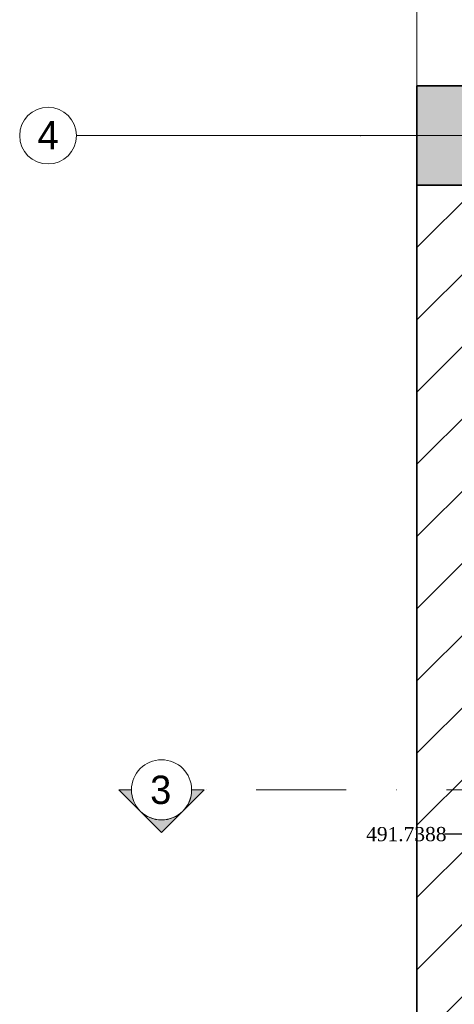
# Model space of a CAD drawing. Header units: inches. Extents: x -78787 to 29484, y -9517 to 23232.
# Tile 91 of 256: x -23244 to -21712, y 8581 to 12052. Entities that reach past the tile are written whole.
import ezdxf
from ezdxf.enums import TextEntityAlignment as Align

# ---------------------------------------------------------------- set-up
doc = ezdxf.new("R2010")
doc.units = ezdxf.units.IN
doc.header["$MEASUREMENT"] = 0
doc.set_wipeout_variables(frame=1)
for name, pattern in [('Dot & Dashed', [670.277762, 317.5, -176.388889, 0, -176.388874]), ('Hidden', [317.5, 211.666667, -105.833333]), ('Wipeout_Contour', [1000, 0, -1000])]:
    doc.linetypes.add(name, pattern=pattern)
for name, color, linetype in [('- განათება', 7, 'Continuous'), ('Marker - Section', 7, 'Continuous'), ('New_Structural - Bearing', 7, 'Continuous'), ('Structural - Bearing', 7, 'Continuous'), ('Structural - Grid', 7, 'Continuous')]:
    doc.layers.add(name, color=color, linetype=linetype)
for name, color, linetype, lineweight, true_color in [('Marker - Section_Pen_No__108', 7, 'Continuous', 13, 0xfd8379), ('Structural - Bearing_Pen_No__102', 7, 'Continuous', 13, 0xcccccc), ('Structural - Bearing_Pen_No__161', 7, 'Continuous', 13, 0x6a6a6a), ('Structural - Bearing_Pen_No__28', 7, 'Continuous', 35, 0xa80f02), ('Structural - Grid_Pen_No__81', 7, 'Continuous', 20, 0x6a6a6a)]:
    doc.layers.add(name, color=color, linetype=linetype, lineweight=lineweight, true_color=true_color)
for name, color, linetype, lineweight in [('New_Structural - Bearing_Pen_No__1', 7, 'Continuous', 13), ('Structural - Bearing_Pen_No__1', 7, 'Continuous', 13), ('Structural - Bearing_Pen_No__20', 1, 'Continuous', 0), ('Structural - Bearing_Pen_No__27', 7, 'Continuous', 35)]:
    doc.layers.add(name, color=color, linetype=linetype, lineweight=lineweight)
doc.styles.add('GENERATED_STYLE_2', font='txt')
doc.styles.get("Standard").update_dxf_attribs({"font": 'arial.ttf'})
doc.dimstyles.get("Standard").update_dxf_attribs({"dimtxt": 0.18, "dimasz": 0.18, "dimexe": 0.18, "dimexo": 0.0625, "dimgap": 0.09, "dimtad": 0, "dimtih": 1, "dimtoh": 1, "dimdec": 4, "dimzin": 0, "dimdsep": 46, "dimtxsty": 'Standard', "dimcen": 0.09, "dimadec": 0, "dimazin": 0, "dimtfac": 1, "dimtdec": 4, "dimtofl": 0, "dimtmove": 0, "dimatfit": 3, "dimfxl": 1, "dimtolj": 1, "dimtzin": 0, "dimarcsym": 0})

# ---------------------------------------------------------------- blocks, each defined once
blk = doc.blocks.new('Slab_1', base_point=(-47183.8, 14488))
at = {"layer": 'Structural - Bearing_Pen_No__1', "color": 7, "linetype": 'Continuous', "lineweight": 13, "flags": 128}
blk.add_lwpolyline([(-47183.8, 14488), (1166.2, 14488), (1166.2, 32488), (-317.2, 32488), (-317.2, 39238), (-26465.1, 39238), (-29183.8, 32838), (-47183.8, 32838)], close=True, dxfattribs=at)
blk = doc.blocks.new('Slab_50', base_point=(-29183.8, 32838))
at = {"layer": 'New_Structural - Bearing_Pen_No__1', "color": 7, "linetype": 'Continuous', "lineweight": 13, "flags": 128}
blk.add_lwpolyline([(-29183.8, 32838), (-26465.1, 39238), (-47183.8, 39238), (-47183.8, 32838)], close=True, dxfattribs=at)
blk = doc.blocks.new('Wall_27', base_point=(-47183.8, 26488))
at = {"layer": 'Structural - Bearing', "linetype": 'Continuous', "lineweight": 0, "true_color": 0x000000}
h = blk.add_hatch(dxfattribs=at)
h.set_pattern_fill('MASONRY_BLOCK', color=18, style=0, pattern_type=2)
h.set_pattern_definition([(45, (0, 0), (-127.2792, 127.2792), [])])
h.paths.add_polyline_path([(-47183.8, 26838), (-46983.8, 26838), (-46983.8, 32488), (-47183.8, 32488)])
at = {"layer": 'Structural - Bearing_Pen_No__27', "color": 7, "linetype": 'Continuous', "lineweight": 35, "flags": 128}
blk.add_lwpolyline([(-47183.8, 32488), (-47183.8, 26838)], dxfattribs=at)
blk = doc.blocks.new('Column_2', base_point=(-47008.8, 32663))
at = {"layer": 'Structural - Bearing_Pen_No__161', "linetype": 'Continuous', "lineweight": 0, "true_color": 0x6a6a6a}
blk.add_hatch(color=251, dxfattribs=at).paths.add_polyline_path([(-46833.8, 32488), (-46833.8, 32838), (-47183.8, 32838), (-47183.8, 32488)])
at = {"layer": 'Structural - Bearing_Pen_No__20', "color": 1, "linetype": 'Continuous', "lineweight": 0}
for p, q in [((-47008.8, 32743), (-47008.8, 32918)), ((-47088.8, 32663), (-47263.8, 32663)), ((-46928.8, 32663), (-46753.8, 32663)), ((-47008.8, 32583), (-47008.8, 32408))]:
    blk.add_line(p, q, dxfattribs=at)
blk.add_point((-47008.8, 32663), dxfattribs=at)
at = {"layer": 'Structural - Bearing_Pen_No__28', "color": 14, "linetype": 'Continuous', "lineweight": 35, "true_color": 0xa80f02, "flags": 128}
blk.add_lwpolyline([(-46833.8, 32488), (-46833.8, 32838), (-47183.8, 32838), (-47183.8, 32488)], close=True, dxfattribs=at)
blk = doc.blocks.new('Standard grid marker')
at = {"layer": 'Structural - Grid_Pen_No__81', "color": 251, "linetype": 'Continuous', "lineweight": 20, "true_color": 0x6a6a6a}
for p, q in [((1000, 0), (51328.1, 0)), ((51328.1, 0), (52328.1, 0))]:
    blk.add_line(p, q, dxfattribs=at)
blk.add_circle((52428.1, 0), 100, dxfattribs=at)
blk.add_point((51328.1, 0), dxfattribs=at)
blk.add_point((51328.1, 0), dxfattribs=at)
at = {"layer": 'Structural - Grid_Pen_No__81', "color": 251, "lineweight": 20, "true_color": 0x6a6a6a, "style": 'GENERATED_STYLE_2'}
for tag, p in [('AC_MarkerText_1_0', (-100, -144)), ('AC_MarkerText_1_1', (52428.1, -144))]:
    blk.add_attdef(tag, text='', height=100, rotation=180, dxfattribs=at).set_placement(p, align=Align.TOP_CENTER)
blk = doc.blocks.new('Beam_9', base_point=(-47008.8, 14663))
at = {"layer": 'Structural - Bearing_Pen_No__102', "color": 254, "linetype": 'Hidden', "lineweight": 13, "true_color": 0xcccccc}
blk.add_line((-47183.8, 14488), (-47183.8, 32838), dxfattribs=at)
blk = doc.blocks.new('Beam_13', base_point=(-47008.8, 32663))
at = {"layer": 'Structural - Bearing_Pen_No__102', "color": 254, "linetype": 'Hidden', "lineweight": 13, "true_color": 0xcccccc}
blk.add_line((-47183.8, 32838), (-23183.8, 32838), dxfattribs=at)
blk = doc.blocks.new('Cutting Plane_2', base_point=(3944.3, 35559.3))
at = {"layer": 'Marker - Section_Pen_No__108', "color": 11, "linetype": 'Dot & Dashed', "lineweight": 13, "true_color": 0xfd8379}
blk.add_line((-19947.3, 30356.7), (-47933.8, 30356.7), dxfattribs=at)
at = {"color": 254, "linetype": 'Wipeout_Contour', "lineweight": 0, "ltscale": 1023562.793280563}
blk.add_wipeout([(-47977.7, 30356.7), (-47977.7, 30356.7), (-47988.2, 30402.7), (-48017.7, 30439.6), (-48060.2, 30460.1), (-48107.4, 30460.1), (-48149.9, 30439.6), (-48179.4, 30402.7), (-48189.9, 30356.7), (-48189.9, 30356.7), (-48189.9, 30356.7), (-48179.4, 30310.6), (-48149.9, 30273.7), (-48107.4, 30253.3), (-48060.2, 30253.3), (-48017.7, 30273.7), (-47988.2, 30310.6)], dxfattribs=at).dxf.layer = 'Marker - Section'
at = {"layer": 'Marker - Section_Pen_No__108', "linetype": 'Continuous', "lineweight": 13, "true_color": 0xfd8379}
for points in [[(-48233.8, 30356.7), (-48158.8, 30281.7, -0.198912), (-48189.9, 30356.7)], [(-47933.8, 30356.7), (-47977.7, 30356.7, -0.198912), (-48008.8, 30281.7)], [(-48158.8, 30281.7), (-48083.8, 30206.7), (-48008.8, 30281.7, -0.414214)]]:
    blk.add_hatch(color=11, dxfattribs=at).paths.add_polyline_path(points)
at = {"layer": 'Marker - Section_Pen_No__108', "color": 11, "linetype": 'Continuous', "lineweight": 13, "true_color": 0xfd8379, "flags": 128}
for points in [[(-48233.8, 30356.7), (-48189.9, 30356.7, 0.198912), (-48158.8, 30281.7)], [(-47933.8, 30356.7), (-47977.7, 30356.7, -0.198912), (-48008.8, 30281.7)], [(-48158.8, 30281.7, 0.414214), (-48008.8, 30281.7), (-48083.8, 30206.7)]]:
    blk.add_lwpolyline(points, format="xyb", close=True, dxfattribs=at)
at = {"layer": 'Marker - Section_Pen_No__108', "color": 11, "linetype": 'Continuous', "lineweight": 13, "true_color": 0xfd8379}
blk.add_circle((-48083.8, 30356.7), 106.1, dxfattribs=at)
at = {"layer": 'Marker - Section_Pen_No__108', "color": 11, "lineweight": 13, "true_color": 0xfd8379, "insert": (-48123.9, 30305.4), "char_height": 100, "attachment_point": 7, "style": 'GENERATED_STYLE_2'}
blk.add_mtext('\\A1;{\\pql;\\pt0;\\fBOG 2018|b0|i0|c0|p0;\\W1.000000;3}', dxfattribs=at)
blk = doc.blocks.new('*D512')
at = {"layer": '- განათება', "color": 0, "lineweight": -2, "transparency": 16777216}
for p, q in [((-21594.1, 9381.9), (-21594.1, 9180.3)), ((-21102.3, 9399.6), (-21102.3, 9180.3)), ((-21594.1, 9180.5), (-21747.3, 9180.5)), ((-21202.3, 9180.5), (-21494.1, 9180.5))]:
    blk.add_line(p, q, dxfattribs=at)
at = {"layer": '- განათება', "color": 0, "transparency": 16777216}
for points in [[(-21494.1, 9197.2), (-21494.1, 9163.8), (-21594.1, 9180.5)], [(-21202.3, 9197.2), (-21202.3, 9163.8), (-21102.3, 9180.5)]]:
    blk.add_solid(points, dxfattribs=at)
at = {"layer": 'Defpoints', "color": 0, "transparency": 16777216}
for p in [(-21594.1, 9382), (-21102.3, 9399.7), (-21594.1, 9180.5)]:
    blk.add_point(p, dxfattribs=at)
at = {"layer": '- განათება', "color": 0, "transparency": 16777216, "insert": (-21881.5, 9180.5), "char_height": 50, "attachment_point": 5}
blk.add_mtext('\\A1;{\\fSylfaen|b0|i0|c0|p18;491.7388}', dxfattribs=at)

msp = doc.modelspace()

# ---------------------------------------------------------------- block references
at = {"layer": 'New_Structural - Bearing', "color": 7, "linetype": 'Continuous', "lineweight": 13}
msp.add_blockref('Slab_50', (-3844.06848, 11818.35514), dxfattribs=at)
at = {"layer": 'Structural - Bearing', "color": 7, "linetype": 'Continuous', "lineweight": 13}
msp.add_blockref('Slab_1', (-21844.06848, -6531.64486), dxfattribs=at)
at = {"layer": 'Structural - Bearing', "color": 14, "lineweight": 35, "true_color": 0xa80f02}
msp.add_blockref('Column_2', (-21669.06848, 11643.35514), dxfattribs=at)
at = {"layer": 'Structural - Bearing', "color": 254, "lineweight": 13, "true_color": 0xcccccc}
for name, p in [('Beam_9', (-21669.06848, -6356.64486)), ('Beam_13', (-21669.06848, 11643.35514))]:
    msp.add_blockref(name, p, dxfattribs=at)
at = {"layer": 'Structural - Bearing', "color": 7, "lineweight": 35}
msp.add_blockref('Wall_27', (-21844.06848, 5468.35514), dxfattribs=at)
at = {"layer": 'Structural - Grid', "color": 8, "linetype": 'Continuous', "lineweight": 15}
ref = msp.add_blockref('Standard grid marker', (29284.00379, 11643.35514), dxfattribs=dict(at, zscale=1000, rotation=180))
ref.add_attrib('AC_MarkerText_1_1', '4', dxfattribs={"layer": 'Structural - Grid_Pen_No__81', "color": 251, "lineweight": 20, "true_color": 0x6a6a6a, "height": 100, "rotation": 360, "style": 'GENERATED_STYLE_2'}).set_placement((-23144.06848, 11695.17331), align=Align.TOP_CENTER)

# ---------------------------------------------------------------- next in the draw order: block references
at = {"layer": 'Marker - Section', "color": 11, "lineweight": 13, "true_color": 0xfd8379}
msp.add_blockref('Cutting Plane_2', (29284.00379, 14539.67008), dxfattribs=at)

# ---------------------------------------------------------------- next in the draw order: dimensions: what is measured, and where the dimension line sits
at = {"layer": '- განათება', "color": 1}
dim = msp.add_linear_dim(base=(-21594.06848, 9180.48355), p1=(-21102.32964, 9399.67515), p2=(-21594.06848, 9381.95815), angle=180, text='{\\fSylfaen|b0|i0|c0|p18;<>}', dimstyle='Standard', override={"dimtxt": 50, "dimasz": 100}, dxfattribs=at)
dim.commit()
dim.dimension.update_dxf_attribs({"geometry": '*D512', "text_midpoint": (-21881.5, 9180.48355), "dimtype": 160})

doc.saveas('drawing.dxf')
